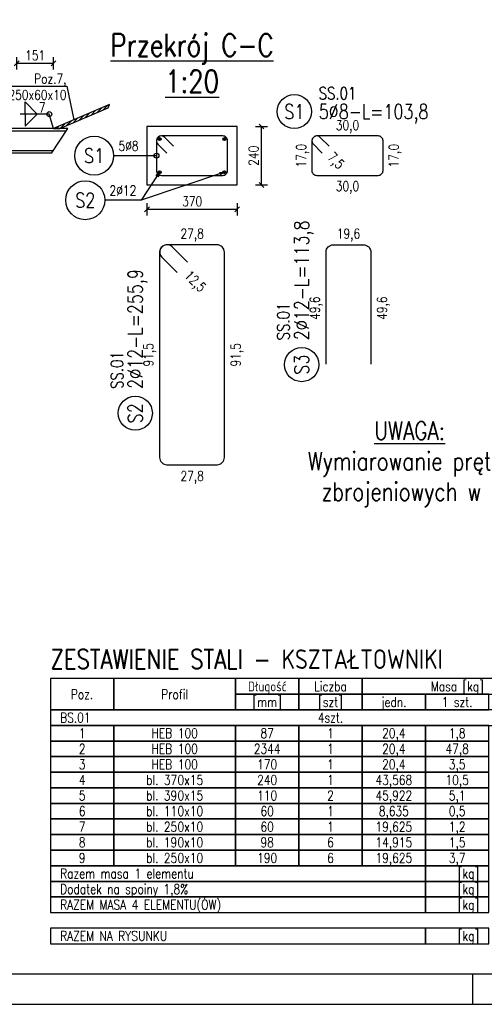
# Model space of a CAD drawing. Header units: millimetres. Extents: x 0 to 1625, y 0 to 742.
# Tile 6 of 24: x 339 to 530, y 0 to 404. Entities that reach past the tile are written whole.
import ezdxf
from ezdxf.enums import TextEntityAlignment as Align

# ---------------------------------------------------------------- set-up
doc = ezdxf.new("R2010")
doc.units = ezdxf.units.MM
for name, color, linetype in [('!PB_Ramka', 7, 'Continuous'), ('_A_Opisy', 5, 'Continuous'), ('_K_Konstrukcja', 7, 'Continuous'), ('e-cad_cienkie', 1, 'Continuous'), ('e-cad_kontur', 2, 'Continuous'), ('e-cad_opisy', 8, 'Continuous'), ('e-cad_prety_przekroj', 9, 'Continuous'), ('e-cad_prety_widok', 3, 'Continuous'), ('e-cad_stal_kontur', 3, 'Continuous'), ('e-cad_stal_wypelnienia', 253, 'Continuous'), ('e-cad_strzemiona', 3, 'Continuous'), ('e-cad_wymiary', 1, 'Continuous'), ('opis', 5, 'Continuous')]:
    doc.layers.add(name, color=color, linetype=linetype)
doc.layers.add('e-cad_rzutnie', color=61, linetype='Continuous', plot=False)
doc.styles.add('e-cad_1', font='simplex.shx', dxfattribs={"width": 0.8})
doc.styles.add('ROMANS', font='simplex.shx', dxfattribs={"width": 0.8})
doc.styles.get("Standard").update_dxf_attribs({"font": 'arial.ttf'})
doc.dimstyles.new('e-cad_1_20_[cm]', dxfattribs={"dimscale": 2, "dimtxt": 2, "dimasz": 1, "dimexe": 1.25, "dimexo": 0.625, "dimtad": 1, "dimdec": 0, "dimlfac": 10, "dimrnd": 0.1, "dimzin": 1, "dimtxsty": 'e-cad_1', "dimblk": 'OBLIQUE', "dimcen": 2.5, "dimclrd": 8, "dimclre": 8, "dimclrt": 1, "dimadec": 0, "dimazin": 0, "dimtfac": 1, "dimtix": 1, "dimtmove": 1, "dimatfit": 3, "dimldrblk": 'OBLIQUE', "dimfxl": 1.25, "dimfxlon": 1, "dimtfill": 1, "dimarcsym": 0})

# ---------------------------------------------------------------- blocks, each defined once
blk = doc.blocks.new('_Oblique')
at = {"color": 0, "linetype": 'ByBlock', "lineweight": -2}
blk.add_line((-0.5, -0.5), (0.5, 0.5), dxfattribs=at)
blk = doc.blocks.new('*D127')
at = {"layer": 'Defpoints', "color": 0, "ltscale": 0.8}
for p in [(352.9, 386.24), (337.8, 359.44), (352.9, 359.44)]:
    blk.add_point(p, dxfattribs=at)
at = {"layer": 'e-cad_wymiary', "color": 8, "lineweight": -2, "ltscale": 0.8}
for p, q in [((337.8, 383.74), (337.8, 388.74)), ((352.9, 383.74), (352.9, 388.74)), ((337.8, 386.24), (352.9, 386.24))]:
    blk.add_line(p, q, dxfattribs=at)
at = {"layer": 'e-cad_wymiary', "color": 8, "lineweight": -2, "ltscale": 0.8, "xscale": 2, "yscale": 2, "zscale": 2, "rotation": 180}
blk.add_blockref('_Oblique', (337.8, 386.24), dxfattribs=at)
at = {"layer": 'e-cad_wymiary', "color": 8, "lineweight": -2, "ltscale": 0.8, "xscale": 2, "yscale": 2, "zscale": 2}
blk.add_blockref('_Oblique', (352.9, 386.24), dxfattribs=at)
at = {"layer": 'e-cad_wymiary', "color": 1, "ltscale": 0.8, "insert": (345.35, 389.49), "char_height": 4, "attachment_point": 5, "style": 'e-cad_1', "bg_fill": 3, "box_fill_scale": 1.1, "bg_fill_color": 257, "bg_fill_transparency": 0}
blk.add_mtext('151', dxfattribs=at)
blk = doc.blocks.new('*D142')
at = {"layer": 'Defpoints', "color": 0, "ltscale": 0.8}
for p in [(391.27, 336.32), (428.27, 336.32), (428.27, 326.32)]:
    blk.add_point(p, dxfattribs=at)
at = {"layer": 'e-cad_wymiary', "color": 8, "lineweight": -2, "ltscale": 0.8}
for p, q in [((391.27, 328.82), (391.27, 323.82)), ((428.27, 328.82), (428.27, 323.82)), ((391.27, 326.32), (428.27, 326.32))]:
    blk.add_line(p, q, dxfattribs=at)
at = {"layer": 'e-cad_wymiary', "color": 8, "lineweight": -2, "ltscale": 0.8, "xscale": 2, "yscale": 2, "zscale": 2, "rotation": 180}
blk.add_blockref('_Oblique', (391.27, 326.32), dxfattribs=at)
at = {"layer": 'e-cad_wymiary', "color": 8, "lineweight": -2, "ltscale": 0.8, "xscale": 2, "yscale": 2, "zscale": 2}
blk.add_blockref('_Oblique', (428.27, 326.32), dxfattribs=at)
at = {"layer": 'e-cad_wymiary', "color": 1, "ltscale": 0.8, "insert": (409.77, 329.57), "char_height": 4, "attachment_point": 5, "style": 'e-cad_1', "bg_fill": 3, "box_fill_scale": 1.1, "bg_fill_color": 257, "bg_fill_transparency": 0}
blk.add_mtext('370', dxfattribs=at)
blk = doc.blocks.new('*D143')
at = {"layer": 'Defpoints', "color": 0, "ltscale": 0.8}
for p in [(428.27, 360.32), (438.27, 360.32), (428.27, 336.32)]:
    blk.add_point(p, dxfattribs=at)
at = {"layer": 'e-cad_wymiary', "color": 8, "lineweight": -2, "ltscale": 0.8}
for p, q in [((435.77, 360.32), (440.77, 360.32)), ((438.27, 336.32), (438.27, 360.32)), ((435.77, 336.32), (440.77, 336.32))]:
    blk.add_line(p, q, dxfattribs=at)
at = {"layer": 'e-cad_wymiary', "color": 8, "lineweight": -2, "ltscale": 0.8, "xscale": 2, "yscale": 2, "zscale": 2}
for p, rotation in [((438.27, 360.32), 90), ((438.27, 336.32), 270)]:
    blk.add_blockref('_Oblique', p, dxfattribs=dict(at, rotation=rotation))
at = {"layer": 'e-cad_wymiary', "color": 1, "ltscale": 0.8, "insert": (435.02, 348.32), "char_height": 4, "attachment_point": 5, "rotation": 90, "style": 'e-cad_1', "bg_fill": 3, "box_fill_scale": 1.1, "bg_fill_color": 257, "bg_fill_transparency": 0}
blk.add_mtext('240', dxfattribs=at)
blk = doc.blocks.new('e-cad_ZelbetOpis_7')
blk.add_circle((5, 5), 3.5)
at = {"layer": 'e-cad_opisy', "style": 'e-cad_1', "width": 0.8, "flags": 1}
for tag, p in [('SREDNICA', (25, 8)), ('KOD', (30, 8)), ('SZT', (25, 7)), ('GATUNEK_STALI', (25, 6.5)), ('DLUGOSC', (25, 7.5)), ('KLASA_STALI', (25, 6)), ('A', (30, 6.5)), ('HAK_1', (30, 7.5)), ('HAK_2', (30, 7)), ('B', (30, 6)), ('OPIS_2', (25, 5.5)), ('C', (30, 5.5)), ('D', (30, 5)), ('E', (30, 4.5)), ('F', (30, 4)), ('R', (30, 3.5)), ('HAK_1_DLUGOSC', (30, 3)), ('HAK_2_DLUGOSC', (30, 2.5)), ('KIERUNEK', (30, 2))]:
    blk.add_attdef(tag, p, '', height=0.3, dxfattribs=at)
at = {"layer": 'e-cad_opisy', "style": 'e-cad_1', "width": 0.8}
blk.add_attdef('NR', text='', height=3, dxfattribs=at).set_placement((5, 3.5), align=Align.CENTER)
for tag, p in [('OPIS_1', (10, 3.5)), ('UWAGI', (10, -6))]:
    blk.add_attdef(tag, p, '', height=3, dxfattribs=at)
at = {"layer": 'e-cad_rzutnie', "style": 'e-cad_1', "width": 0.8}
blk.add_attdef('POZYCJA', (10, 7.5), '', height=2.5, dxfattribs=at)
blk = doc.blocks.new('e-cad_ZelbetOpisNiezliczalny_1L')
at = {"layer": 'e-cad_cienkie'}
blk.add_circle((-4, 0), 4, dxfattribs=at)
at = {"layer": 'e-cad_opisy', "ltscale": 0.04, "style": 'e-cad_1', "width": 0.8}
for tag, p in [('OPIS', (1, 1)), ('UWAGI', (1, -3))]:
    blk.add_attdef(tag, p, '', height=2, dxfattribs=at)
blk.add_attdef('NR', text='', height=3, dxfattribs=at).set_placement((-4, 0), align=Align.MIDDLE_CENTER)
blk = doc.blocks.new('*U170')
at = {"layer": 'e-cad_opisy', "color": 8, "ltscale": 0.4}
for points in [[(0, 0), (650, 0), (650, 297), (25, 297), (25, 297), (0, 297), (0, 0)], [(210, 0), (210, 5)]]:
    blk.add_lwpolyline(points, dxfattribs=at)
at = {"layer": 'e-cad_opisy', "color": 3, "ltscale": 0.4}
blk.add_lwpolyline([(30, 5), (645, 5), (645, 292), (30, 292), (30, 5)], dxfattribs=at)

msp = doc.modelspace()

# ---------------------------------------------------------------- hatches: boundary and pattern name
at = {"layer": 'e-cad_prety_przekroj', "ltscale": 0.8}
h = msp.add_hatch(color=256, dxfattribs=at)
edge = h.paths.add_edge_path()
edge.add_arc((396.47, 355.12), 0.6, 0, 360)
h = msp.add_hatch(color=256, dxfattribs=at)
edge = h.paths.add_edge_path()
edge.add_arc((423.07, 355.12), 0.6, 0, 360)
h = msp.add_hatch(color=256, dxfattribs=at)
edge = h.paths.add_edge_path()
edge.add_arc((396.47, 341.52), 0.6, 0, 360)
h = msp.add_hatch(color=256, dxfattribs=at)
edge = h.paths.add_edge_path()
edge.add_arc((423.07, 341.52), 0.6, 0, 360)
at = {"layer": 'e-cad_stal_wypelnienia', "ltscale": 0.8}
h = msp.add_hatch(dxfattribs=at)
h.set_pattern_fill('ANSI31', color=256, scale=0.32, style=0)
h.set_pattern_definition([(45, (-440.3587, -357.4933), (-0.7184205, 0.7184205), [])])
h.paths.add_polyline_path([(375.88, 369.29), (352.91, 359.45), (355.44, 359.45), (375.35, 367.98)])

# ---------------------------------------------------------------- linework, layer by layer
at = {"layer": 'e-cad_cienkie', "ltscale": 0.8}
for points in [[(351.63, 120.87), (377.63, 120.87), (377.63, 133.67), (351.63, 133.67)], [(377.63, 120.87), (427.63, 120.87), (427.63, 133.67), (377.63, 133.67)], [(427.63, 127.27), (453.63, 127.27), (453.63, 133.67), (427.63, 133.67)], [(453.63, 127.27), (479.63, 127.27), (479.63, 133.67), (453.63, 133.67)], [(479.63, 127.27), (557.63, 127.27), (557.63, 133.67), (479.63, 133.67)], [(427.63, 120.87), (453.63, 120.87), (453.63, 127.27), (427.63, 127.27)], [(453.63, 120.87), (479.63, 120.87), (479.63, 127.27), (453.63, 127.27)], [(479.63, 120.87), (505.63, 120.87), (505.63, 127.27), (479.63, 127.27)], [(505.63, 120.87), (531.63, 120.87), (531.63, 127.27), (505.63, 127.27)], [(351.63, 114.47), (609.63, 114.47), (609.63, 120.87), (351.63, 120.87)], [(351.63, 108.07), (377.63, 108.07), (377.63, 114.47), (351.63, 114.47)], [(377.63, 108.07), (427.63, 108.07), (427.63, 114.47), (377.63, 114.47)], [(427.63, 108.07), (453.63, 108.07), (453.63, 114.47), (427.63, 114.47)], [(453.63, 108.07), (479.63, 108.07), (479.63, 114.47), (453.63, 114.47)], [(479.63, 108.07), (505.63, 108.07), (505.63, 114.47), (479.63, 114.47)], [(505.63, 108.07), (531.63, 108.07), (531.63, 114.47), (505.63, 114.47)], [(351.63, 101.67), (377.63, 101.67), (377.63, 108.07), (351.63, 108.07)], [(377.63, 101.67), (427.63, 101.67), (427.63, 108.07), (377.63, 108.07)], [(427.63, 101.67), (453.63, 101.67), (453.63, 108.07), (427.63, 108.07)], [(453.63, 101.67), (479.63, 101.67), (479.63, 108.07), (453.63, 108.07)], [(479.63, 101.67), (505.63, 101.67), (505.63, 108.07), (479.63, 108.07)], [(505.63, 101.67), (531.63, 101.67), (531.63, 108.07), (505.63, 108.07)], [(351.63, 95.27), (377.63, 95.27), (377.63, 101.67), (351.63, 101.67)], [(377.63, 95.27), (427.63, 95.27), (427.63, 101.67), (377.63, 101.67)], [(427.63, 95.27), (453.63, 95.27), (453.63, 101.67), (427.63, 101.67)], [(453.63, 95.27), (479.63, 95.27), (479.63, 101.67), (453.63, 101.67)], [(479.63, 95.27), (505.63, 95.27), (505.63, 101.67), (479.63, 101.67)], [(505.63, 95.27), (531.63, 95.27), (531.63, 101.67), (505.63, 101.67)], [(351.63, 88.87), (377.63, 88.87), (377.63, 95.27), (351.63, 95.27)], [(377.63, 88.87), (427.63, 88.87), (427.63, 95.27), (377.63, 95.27)], [(427.63, 88.87), (453.63, 88.87), (453.63, 95.27), (427.63, 95.27)], [(453.63, 88.87), (479.63, 88.87), (479.63, 95.27), (453.63, 95.27)], [(479.63, 88.87), (505.63, 88.87), (505.63, 95.27), (479.63, 95.27)], [(505.63, 88.87), (531.63, 88.87), (531.63, 95.27), (505.63, 95.27)], [(351.63, 82.47), (377.63, 82.47), (377.63, 88.87), (351.63, 88.87)], [(377.63, 82.47), (427.63, 82.47), (427.63, 88.87), (377.63, 88.87)], [(427.63, 82.47), (453.63, 82.47), (453.63, 88.87), (427.63, 88.87)], [(453.63, 82.47), (479.63, 82.47), (479.63, 88.87), (453.63, 88.87)], [(479.63, 82.47), (505.63, 82.47), (505.63, 88.87), (479.63, 88.87)], [(505.63, 82.47), (531.63, 82.47), (531.63, 88.87), (505.63, 88.87)], [(351.63, 76.07), (377.63, 76.07), (377.63, 82.47), (351.63, 82.47)], [(377.63, 76.07), (427.63, 76.07), (427.63, 82.47), (377.63, 82.47)], [(427.63, 76.07), (453.63, 76.07), (453.63, 82.47), (427.63, 82.47)], [(453.63, 76.07), (479.63, 76.07), (479.63, 82.47), (453.63, 82.47)], [(479.63, 76.07), (505.63, 76.07), (505.63, 82.47), (479.63, 82.47)], [(505.63, 76.07), (531.63, 76.07), (531.63, 82.47), (505.63, 82.47)], [(351.63, 69.67), (377.63, 69.67), (377.63, 76.07), (351.63, 76.07)], [(377.63, 69.67), (427.63, 69.67), (427.63, 76.07), (377.63, 76.07)], [(427.63, 69.67), (453.63, 69.67), (453.63, 76.07), (427.63, 76.07)], [(453.63, 69.67), (479.63, 69.67), (479.63, 76.07), (453.63, 76.07)], [(479.63, 69.67), (505.63, 69.67), (505.63, 76.07), (479.63, 76.07)], [(505.63, 69.67), (531.63, 69.67), (531.63, 76.07), (505.63, 76.07)], [(351.63, 63.27), (377.63, 63.27), (377.63, 69.67), (351.63, 69.67)], [(377.63, 63.27), (427.63, 63.27), (427.63, 69.67), (377.63, 69.67)], [(427.63, 63.27), (453.63, 63.27), (453.63, 69.67), (427.63, 69.67)], [(453.63, 63.27), (479.63, 63.27), (479.63, 69.67), (453.63, 69.67)], [(479.63, 63.27), (505.63, 63.27), (505.63, 69.67), (479.63, 69.67)], [(505.63, 63.27), (531.63, 63.27), (531.63, 69.67), (505.63, 69.67)], [(351.63, 56.87), (377.63, 56.87), (377.63, 63.27), (351.63, 63.27)], [(377.63, 56.87), (427.63, 56.87), (427.63, 63.27), (377.63, 63.27)], [(427.63, 56.87), (453.63, 56.87), (453.63, 63.27), (427.63, 63.27)], [(453.63, 56.87), (479.63, 56.87), (479.63, 63.27), (453.63, 63.27)], [(479.63, 56.87), (505.63, 56.87), (505.63, 63.27), (479.63, 63.27)], [(505.63, 56.87), (531.63, 56.87), (531.63, 63.27), (505.63, 63.27)], [(351.63, 50.47), (505.63, 50.47), (505.63, 56.87), (351.63, 56.87)], [(505.63, 50.47), (531.63, 50.47), (531.63, 56.87), (505.63, 56.87)], [(351.63, 44.07), (505.63, 44.07), (505.63, 50.47), (351.63, 50.47)], [(505.63, 44.07), (531.63, 44.07), (531.63, 50.47), (505.63, 50.47)], [(351.63, 37.67), (505.63, 37.67), (505.63, 44.07), (351.63, 44.07)], [(505.63, 37.67), (531.63, 37.67), (531.63, 44.07), (505.63, 44.07)], [(351.63, 24.87), (505.63, 24.87), (505.63, 31.27), (351.63, 31.27)], [(505.63, 24.87), (531.63, 24.87), (531.63, 31.27), (505.63, 31.27)]]:
    msp.add_lwpolyline(points, close=True, dxfattribs=at)
at = {"layer": 'e-cad_kontur', "ltscale": 0.005}
msp.add_lwpolyline([(428.27, 336.32), (428.27, 360.32), (391.27, 360.32), (391.27, 336.32)], close=True, dxfattribs=at)
at = {"layer": 'e-cad_prety_przekroj', "ltscale": 0.8}
for centre in [(396.47, 355.12), (423.07, 355.12), (396.47, 341.52), (423.07, 341.52)]:
    msp.add_circle(centre, 0.6, dxfattribs=at)
at = {"layer": 'e-cad_prety_widok', "ltscale": 0.8}
msp.add_lwpolyline([(464.76, 262.74), (464.76, 308.74, -0.414214), (467.76, 311.74), (480.16, 311.74, -0.414214), (483.16, 308.74), (483.16, 262.74)], format="xyb", dxfattribs=at)
at = {"layer": 'e-cad_stal_kontur', "ltscale": 0.005}
for p, q in [((358.85, 359.44), (124.42, 359.44)), ((358.19, 358.44), (124.63, 358.44)), ((352.25, 349.44), (358.85, 359.44)), ((126.27, 350.44), (352.91, 350.44)), ((126.47, 349.44), (352.25, 349.44))]:
    msp.add_line(p, q, dxfattribs=at)
msp.add_lwpolyline([(355.44, 359.45), (375.35, 367.98), (375.88, 369.29), (352.9, 359.44)], close=True, dxfattribs=at)
at = {"layer": 'e-cad_strzemiona', "ltscale": 0.8}
for points in [[(402.19, 352.23), (398.59, 355.83, 0.668179), (395.17, 354.42), (395.17, 342.22, 0.414214), (397.17, 340.22), (422.37, 340.22, 0.414214), (424.37, 342.22), (424.37, 354.42, 0.414214), (422.37, 356.42), (397.17, 356.42, 0.668179), (395.76, 353.01), (399.36, 349.4)], [(465.98, 352.23), (462.37, 355.83, 0.668179), (458.96, 354.42), (458.96, 342.22, 0.414214), (460.96, 340.22), (486.16, 340.22, 0.414214), (488.16, 342.22), (488.16, 354.42, 0.414214), (486.16, 356.42), (460.96, 356.42, 0.668179), (459.55, 353.01), (463.15, 349.4)]]:
    msp.add_lwpolyline(points, format="xyb", dxfattribs=at)
at = {"layer": 'e-cad_strzemiona', "ltscale": 10}
msp.add_lwpolyline([(407.89, 304.57), (401.59, 310.86, 0.668179), (396.47, 308.74), (396.47, 224.44, 0.414214), (399.47, 221.44), (420.07, 221.44, 0.414214), (423.07, 224.44), (423.07, 308.74, 0.414214), (420.07, 311.74), (399.47, 311.74, 0.668179), (397.35, 306.62), (403.64, 300.33)], format="xyb", dxfattribs=at)

# ---------------------------------------------------------------- block references
at = {"layer": 'e-cad_opisy', "ltscale": 0.8, "xscale": 2, "yscale": 2, "zscale": 2}
for name, p, values in [('e-cad_ZelbetOpis_7', (441.75, 356.42), {'OPIS_1': '5%%c8-L=103,8', 'NR': 'S1', 'POZYCJA': 'SS.01'}), ('e-cad_ZelbetOpisNiezliczalny_1L', (377.59, 348.32), {'OPIS': '5%%c8', 'NR': 'S1'}), ('e-cad_ZelbetOpisNiezliczalny_1L', (373.93, 330.04), {'OPIS': '2%%c12', 'NR': 'S2'})]:
    msp.add_blockref(name, p, dxfattribs=at).add_auto_attribs(values)
for p, rotation, values in [((464.76, 252.56), 90, {'OPIS_1': '2%%c12-L=113,8', 'NR': 'S3', 'POZYCJA': 'SS.01'}), ((396.47, 232.61), 89.99999999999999, {'OPIS_1': '2%%c12-L=255,9', 'NR': 'S2', 'POZYCJA': 'SS.01'})]:
    msp.add_blockref('e-cad_ZelbetOpis_7', p, dxfattribs=dict(at, rotation=rotation)).add_auto_attribs(values)

# ---------------------------------------------------------------- texts
at = {"layer": 'e-cad_opisy', "style": 'e-cad_1', "width": 0.8}
for s, p in [('%%UPrzekrój C-C', (409.77, 389.07)), ('%%U1:20', (409.77, 374.21))]:
    msp.add_text(s, height=9.216, dxfattribs=at).set_placement(p, align=Align.CENTER)
at = {"layer": 'e-cad_opisy', "ltscale": 0.8, "style": 'e-cad_1', "width": 0.8}
for s, p in [('30,0', (473.56, 360.82)), ('30,0', (473.56, 335.82)), ('27,8', (409.77, 316.34)), ('19,6', (473.96, 316.34)), ('27,8', (409.77, 216.84))]:
    msp.add_text(s, height=4, dxfattribs=at).set_placement(p, align=Align.MIDDLE_CENTER)
for s, rotation, p in [('17,0', 90, (454.56, 348.32)), ('17,0', 90, (492.56, 348.32)), ('7,5', 315, (468.89, 346.29)), ('12,5', 315, (411.14, 296.82)), ('49,6', 90, (460.16, 285.74)), ('49,6', 90, (487.76, 285.74)), ('91,5', 90, (391.87, 266.59)), ('91,5', 90, (427.67, 266.59))]:
    msp.add_text(s, height=4, rotation=rotation, dxfattribs=at).set_placement(p, align=Align.MIDDLE_CENTER)
for s, height, p in [('ZESTAWIENIE STALI - KSZTAŁTOWNIKI', 8, (351.63, 137.67)), ('BS.01', 4, (355.63, 115.67)), ('Razem masa 1 elementu', 4, (355.63, 51.67)), ('Dodatek na spoiny 1,8%', 4, (355.63, 45.27)), ('RAZEM MASA 4 ELEMENTU(ÓW)', 4, (355.63, 38.87)), ('RAZEM NA RYSUNKU', 4, (355.63, 26.07))]:
    msp.add_text(s, height=height, dxfattribs=at).set_placement(p)
for s, p in [('Profil', (402.63, 125.27)), ('Długość', (440.63, 128.47)), ('Liczba', (466.63, 128.47)), ('Masa [kg]', (518.63, 128.47)), ('Poz.', (364.63, 125.27)), ('[mm]', (440.63, 122.07)), ('[szt]', (466.63, 122.07)), ('jedn.', (492.63, 122.07)), ('1 szt.', (518.63, 122.07)), ('4szt.', (466.63, 115.67)), ('1', (364.63, 109.27)), ('HEB 100', (402.63, 109.27)), ('87', (440.63, 109.27)), ('1', (466.63, 109.27)), ('20,4', (492.63, 109.27)), ('1,8', (518.63, 109.27)), ('2', (364.63, 102.87)), ('HEB 100', (402.63, 102.87)), ('2344', (440.63, 102.87)), ('1', (466.63, 102.87)), ('20,4', (492.63, 102.87)), ('47,8', (518.63, 102.87)), ('3', (364.63, 96.47)), ('HEB 100', (402.63, 96.47)), ('170', (440.63, 96.47)), ('1', (466.63, 96.47)), ('20,4', (492.63, 96.47)), ('3,5', (518.63, 96.47)), ('4', (364.63, 90.07)), ('bl. 370x15', (402.63, 90.07)), ('240', (440.63, 90.07)), ('1', (466.63, 90.07)), ('43,568', (492.63, 90.07)), ('10,5', (518.63, 90.07)), ('5', (364.63, 83.67)), ('bl. 390x15', (402.63, 83.67)), ('110', (440.63, 83.67)), ('2', (466.63, 83.67)), ('45,922', (492.63, 83.67)), ('5,1', (518.63, 83.67)), ('6', (364.63, 77.27)), ('bl. 110x10', (402.63, 77.27)), ('60', (440.63, 77.27)), ('1', (466.63, 77.27)), ('8,635', (492.63, 77.27)), ('0,5', (518.63, 77.27)), ('7', (364.63, 70.87)), ('bl. 250x10', (402.63, 70.87)), ('60', (440.63, 70.87)), ('1', (466.63, 70.87)), ('19,625', (492.63, 70.87)), ('1,2', (518.63, 70.87)), ('bl. 190x10', (402.63, 64.47)), ('8', (364.63, 64.47)), ('98', (440.63, 64.47)), ('6', (466.63, 64.47)), ('14,915', (492.63, 64.47)), ('1,5', (518.63, 64.47)), ('9', (364.63, 58.07)), ('bl. 250x10', (402.63, 58.07)), ('190', (440.63, 58.07)), ('6', (466.63, 58.07)), ('19,625', (492.63, 58.07)), ('3,7', (518.63, 58.07))]:
    msp.add_text(s, height=4, dxfattribs=at).set_placement(p, align=Align.CENTER)
for p in [(527.63, 51.67), (527.63, 45.27), (527.63, 38.87), (527.63, 26.07)]:
    msp.add_text('[kg]', height=4, dxfattribs=at).set_placement(p, align=Align.RIGHT)
at = {"layer": 'e-cad_opisy', "ltscale": 4, "insert": (499.07, 221.68), "char_height": 7.5, "width": 107.8732, "attachment_point": 5, "style": 'ROMANS'}
msp.add_mtext('\\pxi-1.2,l1.2;{\\L\\C2;UWAGA:\\P\\A1;\\fArial|b0|i0|c238|p34;\\l\\C1; \\Fsimplex.shx|c238;Wymiarowanie prętów zbrojeniowych w CM}', dxfattribs=at)

# ---------------------------------------------------------------- leaders
at = {"layer": 'e-cad_cienkie', "ltscale": 0.8}
msp.add_leader([(395.17, 348.32), (377.59, 348.32)], dimstyle='e-cad_1_20_[cm]', override={"dimldrblk": 'DotBlank'}, dxfattribs=at)

# ---------------------------------------------------------------- next in the draw order: dimensions: what is measured, and where the dimension line sits
at = {"layer": 'e-cad_wymiary', "ltscale": 0.8}
dim = msp.add_linear_dim(base=(352.9, 386.24), p1=(337.8, 359.44), p2=(352.9, 359.44), dimstyle='e-cad_1_20_[cm]', override={"dimblk": 'Oblique', "dimtfill": 1, "dimtfillclr": 0}, dxfattribs=at)
dim.commit()
dim.dimension.update_dxf_attribs({"geometry": '*D127', "text_midpoint": (345.35, 389.49)})
dim = msp.add_linear_dim(base=(428.27, 326.32), p1=(391.27, 336.32), p2=(428.27, 336.32), dimstyle='e-cad_1_20_[cm]', dxfattribs=at)
dim.commit()
dim.dimension.update_dxf_attribs({"geometry": '*D142', "text_midpoint": (409.77, 329.57)})

# ---------------------------------------------------------------- next in the draw order: linework, layer by layer
at = {"layer": '_A_Opisy', "color": 9, "ltscale": 0.01}
for points in [[(341.23, 365.39), (341.23, 370.39), (346.23, 365.39), (341.23, 365.39)], [(352.9, 359.44), (351.17, 365.39), (339.24, 365.39)], [(341.23, 365.39), (341.23, 360.39), (346.23, 365.39), (341.23, 365.39)]]:
    msp.add_lwpolyline(points, dxfattribs=at)
msp.add_circle((351.17, 365.39), 1, dxfattribs=at)
at = {"layer": '_K_Konstrukcja', "color": 9, "ltscale": 0.005}
msp.add_lwpolyline([(326.59, 376.92), (358.33, 376.92), (361.28, 363.04)], dxfattribs=at)

# ---------------------------------------------------------------- next in the draw order: texts
at = {"layer": '_K_Konstrukcja', "color": 9, "ltscale": 0.005, "insert": (358.26, 381.94), "char_height": 4, "attachment_point": 3}
msp.add_mtext_dynamic_manual_height_columns('{\\Fromans|c238;\\W0.8;Poz.7,\\Pbl.250x60x10}', width=77.1972, gutter_width=12.5, heights=[0], dxfattribs=at)
at = {"layer": 'opis', "color": 9, "linetype": 'Continuous', "insert": (346.85, 368.09), "char_height": 4, "width": 96.969, "attachment_point": 4, "style": 'ROMANS'}
msp.add_mtext('\\A1;7', dxfattribs=at)

# ---------------------------------------------------------------- next in the draw order: dimensions: what is measured, and where the dimension line sits
at = {"layer": 'e-cad_wymiary', "ltscale": 0.8}
dim = msp.add_linear_dim(base=(438.27, 360.32), p1=(428.27, 336.32), p2=(428.27, 360.32), angle=90, dimstyle='e-cad_1_20_[cm]', dxfattribs=at)
dim.commit()
dim.dimension.update_dxf_attribs({"geometry": '*D143', "text_midpoint": (435.02, 348.32)})

# ---------------------------------------------------------------- next in the draw order: leaders
at = {"layer": 'e-cad_cienkie', "ltscale": 0.8}
for points in [[(396.47, 341.52), (388.95, 330.04), (373.93, 330.04)], [(423.07, 341.52), (388.95, 330.04), (373.93, 330.04)]]:
    msp.add_leader(points, dimstyle='e-cad_1_20_[cm]', override={"dimldrblk": 'Open30'}, dxfattribs=at)

# ---------------------------------------------------------------- next in the draw order: block references
at = {"layer": '!PB_Ramka', "xscale": 2.5, "yscale": 2.5, "zscale": 2.5}
msp.add_blockref('*U170', (0, 0), dxfattribs=at)

doc.saveas('drawing.dxf')
